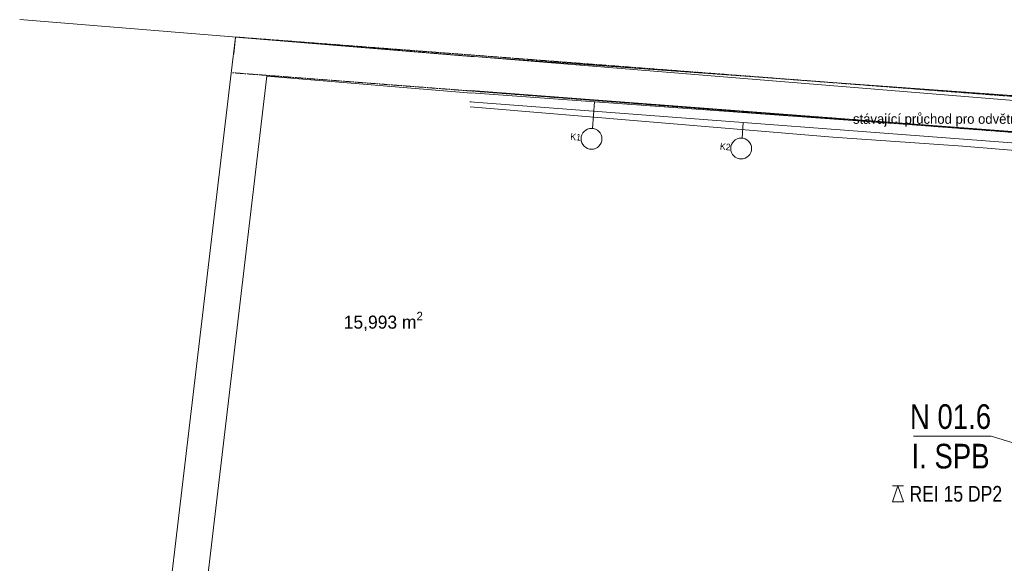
# Model space of a CAD drawing. Header units: millimetres. Extents: x -27888 to 5250, y -7344 to 20101.
# Tile 5 of 10: x -27888 to -12793, y 11766 to 20101. Entities that reach past the tile are written whole.
import ezdxf
from ezdxf.enums import TextEntityAlignment as Align

# ---------------------------------------------------------------- set-up
doc = ezdxf.new("R2010")
doc.units = ezdxf.units.MM
doc.header["$MEASUREMENT"] = 0
doc.linetypes.add('Čerchovaná M', pattern=[4.5, 2.5, -0.85, 0.3, -0.85])
for name, color, linetype, lineweight in [('5._1.NP (3)_2_0', 252, 'Continuous', 0), ('5._1.NP (3)_2_2D prvky - obecné', 252, 'Continuous', 0), ('5._1.NP (3)_2_Anotace - SP', 252, 'Continuous', 0), ('5._1.NP (3)_2_Konstrukce - nosné', 252, 'Continuous', 0), ('5._1.NP (3)_2_Nové_TZB - VZT', 252, 'Continuous', 0), ('5._1.NP (3)_2_Situace - terén', 252, 'Continuous', 0), ('Pož_text', 1, 'Continuous', 35)]:
    doc.layers.add(name, color=color, linetype=linetype, lineweight=lineweight)
doc.styles.add('GENEROVANÝ_STYL_2', font='txt')
doc.styles.add('PBŘ popis', font='arial.ttf', dxfattribs={"width": 0.8})

msp = doc.modelspace()

# ---------------------------------------------------------------- linework, layer by layer
at = {"layer": '5._1.NP (3)_2_2D prvky - obecné', "linetype": 'Continuous'}
for p, q in [((-11181, 18743), (-27888, 20101)), ((-24603, 19573), (-24582, 19832))]:
    msp.add_line(p, q, dxfattribs=at)
at = {"layer": '5._1.NP (3)_2_2D prvky - obecné', "linetype": 'Continuous', "flags": 128}
msp.add_lwpolyline([(-10958, 17957), (-13431, 18159), (-15422, 18297), (-20980, 18762)], dxfattribs=at)
at = {"layer": '5._1.NP (3)_2_Konstrukce - nosné', "linetype": 'Continuous'}
msp.add_line((-20966, 18841), (-20981, 18842), dxfattribs=at)
at = {"layer": '5._1.NP (3)_2_Konstrukce - nosné', "linetype": 'Continuous', "flags": 128}
for points in [[(-24581, 19835), (-24647, 19279)], [(-20912, 19530), (-24581, 19835)], [(-10989, 18818), (-20933, 19535)], [(-24647, 19279), (-25823, 9345)], [(-25276, 9280), (-24099, 19233)], [(-24099, 19233), (-20959, 18972)], [(-10988, 18261), (-20973, 19017)], [(-20973, 18977), (-11029, 18260)], [(-20987, 18842), (-10987, 18086)]]:
    msp.add_lwpolyline(points, dxfattribs=at)
at = {"layer": '5._1.NP (3)_2_Konstrukce - nosné', "linetype": 'Čerchovaná M', "flags": 128}
for points in [[(-10956, 18794), (-24581, 19835)], [(-24623, 19287), (-10998, 18246)]]:
    msp.add_lwpolyline(points, dxfattribs=at)
at = {"layer": '5._1.NP (3)_2_Nové_TZB - VZT', "linetype": 'Continuous'}
for p, q in [((-19106, 18433), (-19075, 18840)), ((-16813, 18285), (-16795, 18525))]:
    msp.add_line(p, q, dxfattribs=at)
for centre in [(-19121, 18274), (-16828, 18125)]:
    msp.add_circle(centre, 160, dxfattribs=at)
at = {"layer": 'Pož_text', "lineweight": 15, "ltscale": 50}
for p, q in [((-14184, 13713), (-12996, 13713)), ((-12996, 13713), (-9819, 12770))]:
    msp.add_line(p, q, dxfattribs=at)
at = {"layer": 'Pož_text', "lineweight": 15, "ltscale": 75}
for p, q in [((-14424, 12952), (-14509, 12711)), ((-14339, 12952), (-14509, 12952)), ((-14424, 12952), (-14339, 12711)), ((-14339, 12711), (-14509, 12711))]:
    msp.add_line(p, q, dxfattribs=at)

# ---------------------------------------------------------------- texts
at = {"layer": '5._1.NP (3)_2_0', "linetype": 'Continuous', "char_height": 100, "attachment_point": 5, "rotation": 354.7948, "style": 'GENEROVANÝ_STYL_2'}
for s, insert in [('\\A1;K1', (-19364, 18302)), ('\\A1;K2', (-17071, 18153))]:
    msp.add_mtext(s, dxfattribs=dict(at, insert=insert))
at = {"layer": '5._1.NP (3)_2_Anotace - SP', "linetype": 'Continuous', "insert": (-13293, 18557), "char_height": 150, "attachment_point": 5, "style": 'GENEROVANÝ_STYL_2'}
msp.add_mtext('\\A1;stávající průchod pro odvětrávání +5,980 ', dxfattribs=at)
at = {"layer": '5._1.NP (3)_2_Konstrukce - nosné', "linetype": 'Continuous', "insert": (-13573, 2842), "char_height": 100, "attachment_point": 7, "rotation": 270.0169, "line_spacing_factor": 0.92221, "style": 'GENEROVANÝ_STYL_2'}
msp.add_mtext('\\A1; nika 1600/2000\\P\\pi-156.31;(450)', dxfattribs=at)
at = {"layer": '5._1.NP (3)_2_Situace - terén', "linetype": 'Continuous', "insert": (-22920, 15305), "char_height": 200, "attachment_point": 7, "style": 'GENEROVANÝ_STYL_2'}
msp.add_mtext('\\A1;15,993 m{\\H0.66x;\\S2^  ;}', dxfattribs=at)
at = {"layer": 'Pož_text', "ltscale": 75, "style": 'PBŘ popis', "width": 0.8}
for s, height, p in [('N 01.6', 378.1, (-13618, 14016)), ('I. SPB', 378.1, (-13618, 13409)), ('REI 15 DP2', 240.6, (-13537, 12832))]:
    msp.add_text(s, height=height, dxfattribs=at).set_placement(p, align=Align.MIDDLE)

doc.saveas('drawing.dxf')
